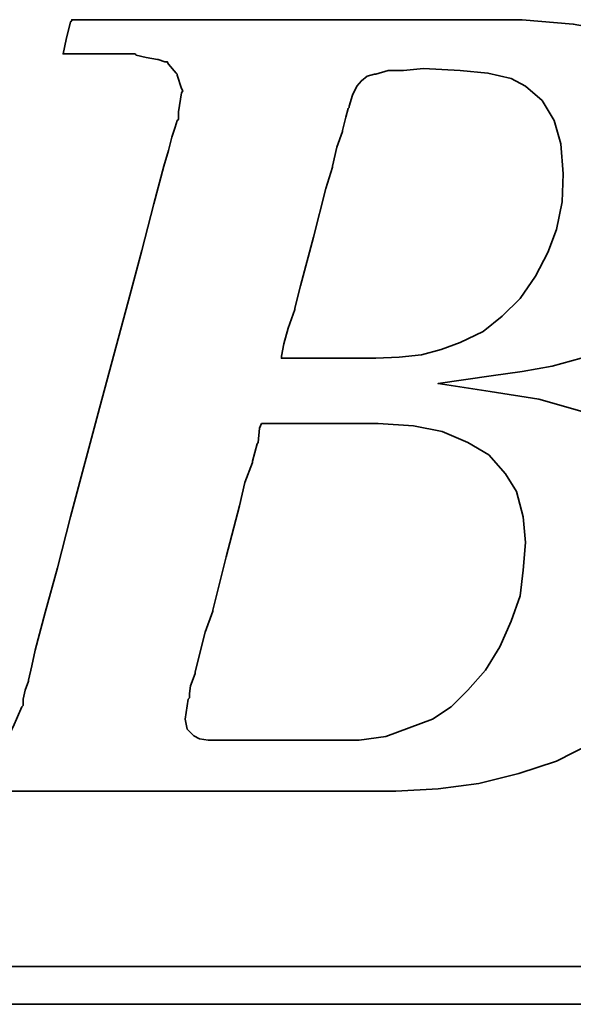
# Model space of a CAD drawing. Header units: inches. Extents: x 12 to 356, y 100 to 267.
# Tile 26 of 47: x 280.58 to 283.75, y 189.04 to 194.67. Entities that reach past the tile are written whole.
import ezdxf

# ---------------------------------------------------------------- set-up
doc = ezdxf.new("R2010")
doc.units = ezdxf.units.IN
doc.header["$LTSCALE"] = 0.25
doc.layers.add('DIM', color=4, linetype='Continuous')
doc.layers.add('layer 1', color=7, linetype='Continuous')

# ---------------------------------------------------------------- blocks, each defined once
blk = doc.blocks.new('TBI MOTION logo(完整正式版)')
at = {"layer": 'layer 1', "color": 22, "lineweight": 35}
for points, knots in [([(-64.65375, -6.86375), (-64.65375, -6.86375), (-64.84375, -7.29625), (-64.84375, -7.29625), (-64.84375, -7.29625), (-64.84375, -7.29625), (-64.86875, -7.34375), (-64.86875, -7.34375), (-64.86875, -7.34375), (-64.86875, -7.34375), (-64.86875, -7.36875), (-64.86875, -7.36875), (-64.86875, -7.36875), (-64.86875, -7.36875), (-65.15375, -7.65375), (-65.15375, -7.65375), (-65.15375, -7.65375), (-65.15375, -7.65375), (-65.17875, -7.65375), (-65.17875, -7.65375), (-65.17875, -7.65375), (-65.17875, -7.65375), (-65.20375, -7.67875), (-65.20375, -7.67875), (-65.20375, -7.67875), (-65.20375, -7.67875), (-65.58875, -7.87125), (-65.58875, -7.87125), (-65.58875, -7.87125), (-65.58875, -7.87125), (-65.63375, -7.87125), (-65.63375, -7.87125), (-65.63375, -7.87125), (-65.63375, -7.87125), (-65.65875, -7.89375), (-65.65875, -7.89375), (-65.65875, -7.89375), (-65.65875, -7.89375), (-66.09375, -7.94375), (-66.09375, -7.94375), (-66.09375, -7.94375), (-66.09375, -7.94375), (-66.11375, -7.94375), (-66.11375, -7.94375), (-66.11375, -7.94375), (-66.11375, -7.94375), (-66.16375, -7.94375), (-66.16375, -7.94375), (-66.16375, -7.94375), (-66.16375, -7.94375), (-66.30875, -7.94375), (-66.30875, -7.94375), (-66.30875, -7.94375), (-66.30875, -7.94375), (-66.69375, -7.94375), (-66.69375, -7.94375), (-66.69375, -7.94375), (-66.69375, -7.94375), (-67.07375, -7.94375), (-67.07375, -7.94375), (-67.07375, -7.94375), (-67.07375, -7.94375), (-67.12375, -7.94375), (-67.12375, -7.94375), (-67.12375, -7.94375), (-67.12375, -7.94375), (-67.12375, -7.96625), (-67.12375, -7.96625), (-67.12375, -7.96625), (-67.12375, -7.96625), (-67.14875, -7.99125), (-67.14875, -7.99125), (-67.14875, -7.99125), (-67.14875, -7.99125), (-67.24375, -8.34875), (-67.24375, -8.34875), (-67.24375, -8.34875), (-67.24375, -8.34875), (-67.31375, -8.68625), (-67.31375, -8.68625), (-67.31375, -8.68625), (-67.31375, -8.68625), (-67.26875, -8.68625), (-67.26875, -8.68625), (-67.26875, -8.68625), (-67.26875, -8.68625), (-67.07375, -8.68625), (-67.07375, -8.68625), (-67.07375, -8.68625), (-67.07375, -8.68625), (-66.54875, -8.68625), (-66.54875, -8.68625), (-66.54875, -8.68625), (-66.54875, -8.68625), (-65.82625, -8.68625), (-65.82625, -8.68625), (-65.82625, -8.68625), (-65.82625, -8.68625), (-65.01375, -8.68625), (-65.01375, -8.68625), (-65.01375, -8.68625), (-65.01375, -8.68625), (-64.05375, -8.68625), (-64.05375, -8.68625), (-64.05375, -8.68625), (-64.05375, -8.68625), (-62.08375, -8.68625), (-62.08375, -8.68625), (-62.08375, -8.68625), (-62.08375, -8.68625), (-60.06875, -8.68625), (-60.06875, -8.68625), (-60.06875, -8.68625), (-60.06875, -8.68625), (-59.10875, -8.68625), (-59.10875, -8.68625), (-59.10875, -8.68625), (-59.10875, -8.68625), (-58.29375, -8.68625), (-58.29375, -8.68625), (-58.29375, -8.68625), (-58.29375, -8.68625), (-57.57375, -8.68625), (-57.57375, -8.68625), (-57.57375, -8.68625), (-57.57375, -8.68625), (-57.04875, -8.68625), (-57.04875, -8.68625), (-57.04875, -8.68625), (-57.04875, -8.68625), (-56.85375, -8.68625), (-56.85375, -8.68625), (-56.85375, -8.68625), (-56.85375, -8.68625), (-56.70875, -8.68625), (-56.70875, -8.68625), (-56.70875, -8.68625), (-56.70875, -8.68625), (-56.61375, -8.68625), (-56.61375, -8.68625), (-56.61375, -8.68625), (-56.61375, -8.68625), (-56.56875, -8.68625), (-56.56875, -8.68625), (-56.56875, -8.68625), (-56.56875, -8.68625), (-55.65375, -8.63875), (-55.65375, -8.63875), (-55.65375, -8.63875), (-55.65375, -8.63875), (-54.76875, -8.51875), (-54.76875, -8.51875), (-54.76875, -8.51875), (-54.76875, -8.51875), (-53.90375, -8.30375), (-53.90375, -8.30375), (-53.90375, -8.30375), (-53.90375, -8.30375), (-53.08875, -8.03875), (-53.08875, -8.03875), (-53.08875, -8.03875), (-53.08875, -8.03875), (-52.34375, -7.65375), (-52.34375, -7.65375), (-52.34375, -7.65375), (-52.34375, -7.65375), (-51.69875, -7.29625), (-51.69875, -7.29625), (-51.69875, -7.29625), (-51.69875, -7.29625), (-51.21875, -6.91125), (-51.21875, -6.91125), (-51.21875, -6.91125), (-51.21875, -6.91125), (-50.83375, -6.50375), (-50.83375, -6.50375), (-50.83375, -6.50375), (-50.83375, -6.50375), (-50.44875, -5.94875), (-50.44875, -5.94875), (-50.44875, -5.94875), (-50.44875, -5.94875), (-50.13875, -5.30375), (-50.13875, -5.30375), (-50.13875, -5.30375), (-50.13875, -5.30375), (-49.99375, -4.65375), (-49.99375, -4.65375), (-49.99375, -4.65375), (-49.99375, -4.65375), (-49.92375, -3.98375), (-49.92375, -3.98375), (-49.92375, -3.98375), (-49.92375, -3.98375), (-49.99375, -3.19374), (-49.99375, -3.19374), (-49.99375, -3.19374), (-49.99375, -3.19374), (-50.23374, -2.44874), (-50.23374, -2.44874), (-50.23374, -2.44874), (-50.23374, -2.44874), (-50.59375, -1.87374), (-50.59375, -1.87374), (-50.59375, -1.87374), (-50.59375, -1.87374), (-51.09875, -1.31874), (-51.09875, -1.31874), (-51.09875, -1.31874), (-51.09875, -1.31874), (-51.74375, -0.81875), (-51.74375, -0.81875), (-51.74375, -0.81875), (-51.74375, -0.81875), (-52.53875, -0.48125), (-52.53875, -0.48125), (-52.53875, -0.48125), (-52.53875, -0.48125), (-53.47375, -0.21875), (-53.47375, -0.21875), (-53.47375, -0.21875), (-53.47375, -0.21875), (-54.52875, -0.04874), (-54.52875, -0.04874), (-54.52875, -0.04874), (-54.52875, -0.04874), (-55.65375, 0.12125), (-55.65375, 0.12125), (-55.65375, 0.12125), (-55.65375, 0.12125), (-54.50375, 0.28624), (-54.50375, 0.28624), (-54.50375, 0.28624), (-54.50375, 0.28624), (-53.83375, 0.38124), (-53.83375, 0.38124), (-53.83375, 0.38124), (-53.83375, 0.38124), (-53.18375, 0.50125), (-53.18375, 0.50125), (-53.18375, 0.50125), (-53.18375, 0.50125), (-52.55875, 0.66874), (-52.55875, 0.66874), (-52.55875, 0.66874), (-52.55875, 0.66874), (-52.03375, 0.86124), (-52.03375, 0.86124), (-52.03375, 0.86124), (-52.03375, 0.86124), (-51.50374, 1.03124), (-51.50374, 1.03124), (-51.50374, 1.03124), (-51.50374, 1.03124), (-51.09875, 1.27125), (-51.09875, 1.27125), (-51.09875, 1.27125), (-51.09875, 1.27125), (-50.71375, 1.48624), (-50.71375, 1.48624), (-50.71375, 1.48624), (-50.71375, 1.48624), (-50.37625, 1.77625), (-50.37625, 1.77625), (-50.37625, 1.77625), (-50.37625, 1.77625), (-49.82375, 2.37625), (-49.82375, 2.37625), (-49.82375, 2.37625), (-49.82375, 2.37625), (-49.41875, 2.99625), (-49.41875, 2.99625), (-49.41875, 2.99625), (-49.41875, 2.99625), (-49.22375, 3.76625), (-49.22375, 3.76625), (-49.22375, 3.76625), (-49.22375, 3.76625), (-49.15375, 4.50874), (-49.15375, 4.50874), (-49.15375, 4.50874), (-49.15375, 4.50874), (-49.20375, 5.25125), (-49.20375, 5.25125), (-49.20375, 5.25125), (-49.20375, 5.25125), (-49.41875, 5.92625), (-49.41875, 5.92625), (-49.41875, 5.92625), (-49.41875, 5.92625), (-49.77875, 6.47625), (-49.77875, 6.47625), (-49.77875, 6.47625), (-49.77875, 6.47625), (-50.33125, 7.02624), (-50.33125, 7.02624), (-50.33125, 7.02624), (-50.33125, 7.02624), (-51.00125, 7.43625), (-51.00125, 7.43625), (-51.00125, 7.43625), (-51.00125, 7.43625), (-51.79375, 7.72625), (-51.79375, 7.72625), (-51.79375, 7.72625), (-51.79375, 7.72625), (-52.72875, 7.89124), (-52.72875, 7.89124), (-52.72875, 7.89124), (-52.72875, 7.89124), (-53.83375, 7.98625), (-53.83375, 7.98625), (-53.83375, 7.98625), (-53.83375, 7.98625), (-53.92875, 7.98625), (-53.92875, 7.98625), (-53.92875, 7.98625), (-53.92875, 7.98625), (-54.26375, 7.98625), (-54.26375, 7.98625), (-54.26375, 7.98625), (-54.26375, 7.98625), (-54.74375, 7.98625), (-54.74375, 7.98625), (-54.74375, 7.98625), (-54.74375, 7.98625), (-55.36875, 7.98625), (-55.36875, 7.98625), (-55.36875, 7.98625), (-55.36875, 7.98625), (-56.13375, 7.98625), (-56.13375, 7.98625), (-56.13375, 7.98625), (-56.13375, 7.98625), (-56.94875, 7.98625), (-56.94875, 7.98625), (-56.94875, 7.98625), (-56.94875, 7.98625), (-58.77625, 7.98625), (-58.77625, 7.98625), (-58.77625, 7.98625), (-58.77625, 7.98625), (-60.59875, 7.98625), (-60.59875, 7.98625), (-60.59875, 7.98625), (-60.59875, 7.98625), (-61.41375, 7.98625), (-61.41375, 7.98625), (-61.41375, 7.98625), (-61.41375, 7.98625), (-62.17875, 7.98625), (-62.17875, 7.98625), (-62.17875, 7.98625), (-62.17875, 7.98625), (-62.80375, 7.98625), (-62.80375, 7.98625), (-62.80375, 7.98625), (-62.80375, 7.98625), (-63.30625, 7.98625), (-63.30625, 7.98625), (-63.30625, 7.98625), (-63.30625, 7.98625), (-63.57375, 7.98625), (-63.57375, 7.98625), (-63.57375, 7.98625), (-63.57375, 7.98625), (-63.57375, 7.96375), (-63.57375, 7.96375), (-63.57375, 7.96375), (-63.57375, 7.96375), (-63.59875, 7.94125), (-63.59875, 7.94125), (-63.59875, 7.94125), (-63.59875, 7.94125), (-63.69375, 7.55625), (-63.69375, 7.55625), (-63.69375, 7.55625), (-63.69375, 7.55625), (-63.76375, 7.24624), (-63.76375, 7.24624), (-63.76375, 7.24624), (-63.76375, 7.24624), (-63.23875, 7.24624), (-63.23875, 7.24624), (-63.23875, 7.24624), (-63.23875, 7.24624), (-62.75875, 7.24624), (-62.75875, 7.24624), (-62.75875, 7.24624), (-62.75875, 7.24624), (-62.61125, 7.24624), (-62.61125, 7.24624), (-62.61125, 7.24624), (-62.61125, 7.24624), (-62.56625, 7.24624), (-62.56625, 7.24624), (-62.56625, 7.24624), (-62.56625, 7.24624), (-62.22875, 7.24624), (-62.22875, 7.24624), (-62.22875, 7.24624), (-62.22875, 7.24624), (-62.20375, 7.24624), (-62.20375, 7.24624), (-62.20375, 7.24624), (-62.20375, 7.24624), (-62.17875, 7.21875), (-62.17875, 7.21875), (-62.17875, 7.21875), (-62.17875, 7.21875), (-61.96375, 7.17125), (-61.96375, 7.17125), (-61.96375, 7.17125), (-61.96375, 7.17125), (-61.72375, 7.12624), (-61.72375, 7.12624), (-61.72375, 7.12624), (-61.72375, 7.12624), (-61.70375, 7.12624), (-61.70375, 7.12624), (-61.70375, 7.12624), (-61.70375, 7.12624), (-61.55875, 7.07624), (-61.55875, 7.07624), (-61.55875, 7.07624), (-61.55875, 7.07624), (-61.50875, 7.07624), (-61.50875, 7.07624), (-61.50875, 7.07624), (-61.50875, 7.07624), (-61.48375, 7.02624), (-61.48375, 7.02624), (-61.48375, 7.02624), (-61.48375, 7.02624), (-61.31875, 6.83375), (-61.31875, 6.83375), (-61.31875, 6.83375), (-61.31875, 6.83375), (-61.29375, 6.81125), (-61.29375, 6.81125), (-61.29375, 6.81125), (-61.29375, 6.81125), (-61.29375, 6.78625), (-61.29375, 6.78625), (-61.29375, 6.78625), (-61.29375, 6.78625), (-61.19875, 6.50124), (-61.19875, 6.50124), (-61.19875, 6.50124), (-61.19875, 6.50124), (-61.17375, 6.45124), (-61.17375, 6.45124), (-61.17375, 6.45124), (-61.17375, 6.45124), (-61.19875, 6.40625), (-61.19875, 6.40625), (-61.19875, 6.40625), (-61.19875, 6.40625), (-61.26875, 5.99624), (-61.26875, 5.99624), (-61.26875, 5.99624), (-61.26875, 5.99624), (-61.26875, 5.85125), (-61.26875, 5.85125), (-61.26875, 5.85125), (-61.26875, 5.85125), (-61.26875, 5.82625), (-61.26875, 5.82625), (-61.26875, 5.82625), (-61.26875, 5.82625), (-61.29375, 5.80625), (-61.29375, 5.80625), (-61.29375, 5.80625), (-61.29375, 5.80625), (-61.34125, 5.66125), (-61.34125, 5.66125), (-61.34125, 5.66125), (-61.34125, 5.66125), (-61.41375, 5.44625), (-61.41375, 5.44625), (-61.41375, 5.44625), (-61.41375, 5.44625), (-61.48375, 5.15625), (-61.48375, 5.15625), (-61.48375, 5.15625), (-61.48375, 5.15625), (-61.58375, 4.82124), (-61.58375, 4.82124), (-61.58375, 4.82124), (-61.58375, 4.82124), (-61.79875, 4.00375), (-61.79875, 4.00375), (-61.79875, 4.00375), (-61.79875, 4.00375), (-62.05875, 2.99625), (-62.05875, 2.99625), (-62.05875, 2.99625), (-62.05875, 2.99625), (-62.34875, 1.91625), (-62.34875, 1.91625), (-62.34875, 1.91625), (-62.34875, 1.91625), (-62.97375, -0.41124), (-62.97375, -0.41124), (-62.97375, -0.41124), (-62.97375, -0.41124), (-63.59875, -2.75875), (-63.59875, -2.75875), (-63.59875, -2.75875), (-63.59875, -2.75875), (-63.88375, -3.86374), (-63.88375, -3.86374), (-63.88375, -3.86374), (-63.88375, -3.86374), (-64.14875, -4.82374), (-64.14875, -4.82374), (-64.14875, -4.82374), (-64.14875, -4.82374), (-64.36375, -5.64125), (-64.36375, -5.64125), (-64.36375, -5.64125), (-64.36375, -5.64125), (-64.43625, -5.97625), (-64.43625, -5.97625), (-64.43625, -5.97625), (-64.43625, -5.97625), (-64.50875, -6.28625), (-64.50875, -6.28625), (-64.50875, -6.28625), (-64.50875, -6.28625), (-64.50875, -6.30875), (-64.50875, -6.30875), (-64.50875, -6.30875), (-64.50875, -6.30875), (-64.57875, -6.50375), (-64.57875, -6.50375), (-64.57875, -6.50375), (-64.57875, -6.50375), (-64.62875, -6.69625), (-64.62875, -6.69625), (-64.62875, -6.69625), (-64.62875, -6.69625), (-64.62875, -6.76875), (-64.62875, -6.76875), (-64.62875, -6.76875), (-64.62875, -6.76875), (-64.62875, -6.81375), (-64.62875, -6.81375), (-64.62875, -6.81375), (-64.62875, -6.81375), (-64.62875, -6.83875), (-64.62875, -6.83875), (-64.62875, -6.83875), (-64.62875, -6.83875), (-64.65375, -6.86375), (-64.65375, -6.86375)], [0, 0, 0, 0, 0.00719424, 0.00719424, 0.00719424, 0.00719424, 0.01438849, 0.01438849, 0.01438849, 0.01438849, 0.02158273, 0.02158273, 0.02158273, 0.02158273, 0.02877698, 0.02877698, 0.02877698, 0.02877698, 0.03597122, 0.03597122, 0.03597122, 0.03597122, 0.04316547, 0.04316547, 0.04316547, 0.04316547, 0.05035971, 0.05035971, 0.05035971, 0.05035971, 0.05755396, 0.05755396, 0.05755396, 0.05755396, 0.0647482, 0.0647482, 0.0647482, 0.0647482, 0.07194245, 0.07194245, 0.07194245, 0.07194245, 0.07913669, 0.07913669, 0.07913669, 0.07913669, 0.08633094, 0.08633094, 0.08633094, 0.08633094, 0.09352518, 0.09352518, 0.09352518, 0.09352518, 0.10071942, 0.10071942, 0.10071942, 0.10071942, 0.10791367, 0.10791367, 0.10791367, 0.10791367, 0.11510791, 0.11510791, 0.11510791, 0.11510791, 0.12230216, 0.12230216, 0.12230216, 0.12230216, 0.1294964, 0.1294964, 0.1294964, 0.1294964, 0.13669065, 0.13669065, 0.13669065, 0.13669065, 0.14388489, 0.14388489, 0.14388489, 0.14388489, 0.15107914, 0.15107914, 0.15107914, 0.15107914, 0.15827338, 0.15827338, 0.15827338, 0.15827338, 0.16546763, 0.16546763, 0.16546763, 0.16546763, 0.17266187, 0.17266187, 0.17266187, 0.17266187, 0.17985612, 0.17985612, 0.17985612, 0.17985612, 0.18705036, 0.18705036, 0.18705036, 0.18705036, 0.1942446, 0.1942446, 0.1942446, 0.1942446, 0.20143885, 0.20143885, 0.20143885, 0.20143885, 0.20863309, 0.20863309, 0.20863309, 0.20863309, 0.21582734, 0.21582734, 0.21582734, 0.21582734, 0.22302158, 0.22302158, 0.22302158, 0.22302158, 0.23021583, 0.23021583, 0.23021583, 0.23021583, 0.23741007, 0.23741007, 0.23741007, 0.23741007, 0.24460432, 0.24460432, 0.24460432, 0.24460432, 0.25179856, 0.25179856, 0.25179856, 0.25179856, 0.25899281, 0.25899281, 0.25899281, 0.25899281, 0.26618705, 0.26618705, 0.26618705, 0.26618705, 0.27338129, 0.27338129, 0.27338129, 0.27338129, 0.28057554, 0.28057554, 0.28057554, 0.28057554, 0.28776978, 0.28776978, 0.28776978, 0.28776978, 0.29496403, 0.29496403, 0.29496403, 0.29496403, 0.30215827, 0.30215827, 0.30215827, 0.30215827, 0.30935252, 0.30935252, 0.30935252, 0.30935252, 0.31654676, 0.31654676, 0.31654676, 0.31654676, 0.32374101, 0.32374101, 0.32374101, 0.32374101, 0.33093525, 0.33093525, 0.33093525, 0.33093525, 0.3381295, 0.3381295, 0.3381295, 0.3381295, 0.34532374, 0.34532374, 0.34532374, 0.34532374, 0.35251799, 0.35251799, 0.35251799, 0.35251799, 0.35971223, 0.35971223, 0.35971223, 0.35971223, 0.36690647, 0.36690647, 0.36690647, 0.36690647, 0.37410072, 0.37410072, 0.37410072, 0.37410072, 0.38129496, 0.38129496, 0.38129496, 0.38129496, 0.38848921, 0.38848921, 0.38848921, 0.38848921, 0.39568345, 0.39568345, 0.39568345, 0.39568345, 0.4028777, 0.4028777, 0.4028777, 0.4028777, 0.41007194, 0.41007194, 0.41007194, 0.41007194, 0.41726619, 0.41726619, 0.41726619, 0.41726619, 0.42446043, 0.42446043, 0.42446043, 0.42446043, 0.43165468, 0.43165468, 0.43165468, 0.43165468, 0.43884892, 0.43884892, 0.43884892, 0.43884892, 0.44604317, 0.44604317, 0.44604317, 0.44604317, 0.45323741, 0.45323741, 0.45323741, 0.45323741, 0.46043165, 0.46043165, 0.46043165, 0.46043165, 0.4676259, 0.4676259, 0.4676259, 0.4676259, 0.47482014, 0.47482014, 0.47482014, 0.47482014, 0.48201439, 0.48201439, 0.48201439, 0.48201439, 0.48920863, 0.48920863, 0.48920863, 0.48920863, 0.49640288, 0.49640288, 0.49640288, 0.49640288, 0.50359712, 0.50359712, 0.50359712, 0.50359712, 0.51079137, 0.51079137, 0.51079137, 0.51079137, 0.51798561, 0.51798561, 0.51798561, 0.51798561, 0.52517986, 0.52517986, 0.52517986, 0.52517986, 0.5323741, 0.5323741, 0.5323741, 0.5323741, 0.53956835, 0.53956835, 0.53956835, 0.53956835, 0.54676259, 0.54676259, 0.54676259, 0.54676259, 0.55395683, 0.55395683, 0.55395683, 0.55395683, 0.56115108, 0.56115108, 0.56115108, 0.56115108, 0.56834532, 0.56834532, 0.56834532, 0.56834532, 0.57553957, 0.57553957, 0.57553957, 0.57553957, 0.58273381, 0.58273381, 0.58273381, 0.58273381, 0.58992806, 0.58992806, 0.58992806, 0.58992806, 0.5971223, 0.5971223, 0.5971223, 0.5971223, 0.60431655, 0.60431655, 0.60431655, 0.60431655, 0.61151079, 0.61151079, 0.61151079, 0.61151079, 0.61870504, 0.61870504, 0.61870504, 0.61870504, 0.62589928, 0.62589928, 0.62589928, 0.62589928, 0.63309353, 0.63309353, 0.63309353, 0.63309353, 0.64028777, 0.64028777, 0.64028777, 0.64028777, 0.64748201, 0.64748201, 0.64748201, 0.64748201, 0.65467626, 0.65467626, 0.65467626, 0.65467626, 0.6618705, 0.6618705, 0.6618705, 0.6618705, 0.66906475, 0.66906475, 0.66906475, 0.66906475, 0.67625899, 0.67625899, 0.67625899, 0.67625899, 0.68345324, 0.68345324, 0.68345324, 0.68345324, 0.69064748, 0.69064748, 0.69064748, 0.69064748, 0.69784173, 0.69784173, 0.69784173, 0.69784173, 0.70503597, 0.70503597, 0.70503597, 0.70503597, 0.71223022, 0.71223022, 0.71223022, 0.71223022, 0.71942446, 0.71942446, 0.71942446, 0.71942446, 0.72661871, 0.72661871, 0.72661871, 0.72661871, 0.73381295, 0.73381295, 0.73381295, 0.73381295, 0.74100719, 0.74100719, 0.74100719, 0.74100719, 0.74820144, 0.74820144, 0.74820144, 0.74820144, 0.75539568, 0.75539568, 0.75539568, 0.75539568, 0.76258993, 0.76258993, 0.76258993, 0.76258993, 0.76978417, 0.76978417, 0.76978417, 0.76978417, 0.77697842, 0.77697842, 0.77697842, 0.77697842, 0.78417266, 0.78417266, 0.78417266, 0.78417266, 0.79136691, 0.79136691, 0.79136691, 0.79136691, 0.79856115, 0.79856115, 0.79856115, 0.79856115, 0.8057554, 0.8057554, 0.8057554, 0.8057554, 0.81294964, 0.81294964, 0.81294964, 0.81294964, 0.82014388, 0.82014388, 0.82014388, 0.82014388, 0.82733813, 0.82733813, 0.82733813, 0.82733813, 0.83453237, 0.83453237, 0.83453237, 0.83453237, 0.84172662, 0.84172662, 0.84172662, 0.84172662, 0.84892086, 0.84892086, 0.84892086, 0.84892086, 0.85611511, 0.85611511, 0.85611511, 0.85611511, 0.86330935, 0.86330935, 0.86330935, 0.86330935, 0.8705036, 0.8705036, 0.8705036, 0.8705036, 0.87769784, 0.87769784, 0.87769784, 0.87769784, 0.88489209, 0.88489209, 0.88489209, 0.88489209, 0.89208633, 0.89208633, 0.89208633, 0.89208633, 0.89928058, 0.89928058, 0.89928058, 0.89928058, 0.90647482, 0.90647482, 0.90647482, 0.90647482, 0.91366906, 0.91366906, 0.91366906, 0.91366906, 0.92086331, 0.92086331, 0.92086331, 0.92086331, 0.92805755, 0.92805755, 0.92805755, 0.92805755, 0.9352518, 0.9352518, 0.9352518, 0.9352518, 0.94244604, 0.94244604, 0.94244604, 0.94244604, 0.94964029, 0.94964029, 0.94964029, 0.94964029, 0.95683453, 0.95683453, 0.95683453, 0.95683453, 0.96402878, 0.96402878, 0.96402878, 0.96402878, 0.97122302, 0.97122302, 0.97122302, 0.97122302, 0.97841727, 0.97841727, 0.97841727, 0.97841727, 0.98561151, 0.98561151, 0.98561151, 0.98561151, 0.99280576, 0.99280576, 0.99280576, 0.99280576, 1, 1, 1, 1]), ([(-57.50375, 6.35625), (-57.50375, 6.35625), (-57.57375, 6.11625), (-57.57375, 6.11625), (-57.57375, 6.11625), (-57.57375, 6.11625), (-57.57375, 6.09125), (-57.57375, 6.09125), (-57.57375, 6.09125), (-57.57375, 6.09125), (-57.59875, 6.06625), (-57.59875, 6.06625), (-57.59875, 6.06625), (-57.59875, 6.06625), (-57.64875, 5.87625), (-57.64875, 5.87625), (-57.64875, 5.87625), (-57.64875, 5.87625), (-57.71875, 5.58875), (-57.71875, 5.58875), (-57.71875, 5.58875), (-57.71875, 5.58875), (-57.71875, 5.56625), (-57.71875, 5.56625), (-57.71875, 5.56625), (-57.71875, 5.56625), (-57.83875, 5.23125), (-57.83875, 5.23125), (-57.83875, 5.23125), (-57.83875, 5.23125), (-57.93625, 4.82124), (-57.93625, 4.82124), (-57.93625, 4.82124), (-57.93625, 4.82124), (-57.93625, 4.79624), (-57.93625, 4.79624), (-57.93625, 4.79624), (-57.93625, 4.79624), (-58.07875, 4.34125), (-58.07875, 4.34125), (-58.07875, 4.34125), (-58.07875, 4.34125), (-58.34375, 3.28625), (-58.34375, 3.28625), (-58.34375, 3.28625), (-58.34375, 3.28625), (-58.62875, 2.23124), (-58.62875, 2.23124), (-58.62875, 2.23124), (-58.62875, 2.23124), (-58.74875, 1.75125), (-58.74875, 1.75125), (-58.74875, 1.75125), (-58.74875, 1.75125), (-58.74875, 1.72625), (-58.74875, 1.72625), (-58.74875, 1.72625), (-58.74875, 1.72625), (-58.89375, 1.31625), (-58.89375, 1.31625), (-58.89375, 1.31625), (-58.89375, 1.31625), (-58.98875, 0.98124), (-58.98875, 0.98124), (-58.98875, 0.98124), (-58.98875, 0.98124), (-59.03875, 0.71625), (-59.03875, 0.71625), (-59.03875, 0.71625), (-59.03875, 0.71625), (-59.03875, 0.66874), (-59.03875, 0.66874), (-59.03875, 0.66874), (-59.03875, 0.66874), (-58.91875, 0.66874), (-58.91875, 0.66874), (-58.91875, 0.66874), (-58.91875, 0.66874), (-58.53375, 0.66874), (-58.53375, 0.66874), (-58.53375, 0.66874), (-58.53375, 0.66874), (-58.10375, 0.66874), (-58.10375, 0.66874), (-58.10375, 0.66874), (-58.10375, 0.66874), (-57.66875, 0.66874), (-57.66875, 0.66874), (-57.66875, 0.66874), (-57.66875, 0.66874), (-57.33375, 0.66874), (-57.33375, 0.66874), (-57.33375, 0.66874), (-57.33375, 0.66874), (-57.09375, 0.66874), (-57.09375, 0.66874), (-57.09375, 0.66874), (-57.09375, 0.66874), (-56.99875, 0.66874), (-56.99875, 0.66874), (-56.99875, 0.66874), (-56.99875, 0.66874), (-56.49375, 0.69374), (-56.49375, 0.69374), (-56.49375, 0.69374), (-56.49375, 0.69374), (-56.01375, 0.74374), (-56.01375, 0.74374), (-56.01375, 0.74374), (-56.01375, 0.74374), (-55.58375, 0.86124), (-55.58375, 0.86124), (-55.58375, 0.86124), (-55.58375, 0.86124), (-55.17375, 1.00624), (-55.17375, 1.00624), (-55.17375, 1.00624), (-55.17375, 1.00624), (-54.67375, 1.24625), (-54.67375, 1.24625), (-54.67375, 1.24625), (-54.67375, 1.24625), (-54.26375, 1.58124), (-54.26375, 1.58124), (-54.26375, 1.58124), (-54.26375, 1.58124), (-53.87875, 1.96374), (-53.87875, 1.96374), (-53.87875, 1.96374), (-53.87875, 1.96374), (-53.54375, 2.44625), (-53.54375, 2.44625), (-53.54375, 2.44625), (-53.54375, 2.44625), (-53.27875, 2.95125), (-53.27875, 2.95125), (-53.27875, 2.95125), (-53.27875, 2.95125), (-53.08875, 3.45124), (-53.08875, 3.45124), (-53.08875, 3.45124), (-53.08875, 3.45124), (-52.96875, 4.05124), (-52.96875, 4.05124), (-52.96875, 4.05124), (-52.96875, 4.05124), (-52.94375, 4.65125), (-52.94375, 4.65125), (-52.94375, 4.65125), (-52.94375, 4.65125), (-52.99375, 5.30125), (-52.99375, 5.30125), (-52.99375, 5.30125), (-52.99375, 5.30125), (-53.13875, 5.80625), (-53.13875, 5.80625), (-53.13875, 5.80625), (-53.13875, 5.80625), (-53.39875, 6.23625), (-53.39875, 6.23625), (-53.39875, 6.23625), (-53.39875, 6.23625), (-53.75875, 6.54875), (-53.75875, 6.54875), (-53.75875, 6.54875), (-53.75875, 6.54875), (-54.07375, 6.71625), (-54.07375, 6.71625), (-54.07375, 6.71625), (-54.07375, 6.71625), (-54.57375, 6.83375), (-54.57375, 6.83375), (-54.57375, 6.83375), (-54.57375, 6.83375), (-55.17375, 6.88625), (-55.17375, 6.88625), (-55.17375, 6.88625), (-55.17375, 6.88625), (-55.96875, 6.93125), (-55.96875, 6.93125), (-55.96875, 6.93125), (-55.96875, 6.93125), (-56.39875, 6.88625), (-56.39875, 6.88625), (-56.39875, 6.88625), (-56.39875, 6.88625), (-56.42125, 6.88625), (-56.42125, 6.88625), (-56.42125, 6.88625), (-56.42125, 6.88625), (-56.73375, 6.88625), (-56.73375, 6.88625), (-56.73375, 6.88625), (-56.73375, 6.88625), (-56.99875, 6.81125), (-56.99875, 6.81125), (-56.99875, 6.81125), (-56.99875, 6.81125), (-57.02375, 6.81125), (-57.02375, 6.81125), (-57.02375, 6.81125), (-57.02375, 6.81125), (-57.18875, 6.76625), (-57.18875, 6.76625), (-57.18875, 6.76625), (-57.18875, 6.76625), (-57.30875, 6.66625), (-57.30875, 6.66625), (-57.30875, 6.66625), (-57.30875, 6.66625), (-57.40875, 6.54875), (-57.40875, 6.54875), (-57.40875, 6.54875), (-57.40875, 6.54875), (-57.50375, 6.35625), (-57.50375, 6.35625)], [0, 0, 0, 0, 0.01851852, 0.01851852, 0.01851852, 0.01851852, 0.03703704, 0.03703704, 0.03703704, 0.03703704, 0.05555556, 0.05555556, 0.05555556, 0.05555556, 0.07407407, 0.07407407, 0.07407407, 0.07407407, 0.09259259, 0.09259259, 0.09259259, 0.09259259, 0.11111111, 0.11111111, 0.11111111, 0.11111111, 0.12962963, 0.12962963, 0.12962963, 0.12962963, 0.14814815, 0.14814815, 0.14814815, 0.14814815, 0.16666667, 0.16666667, 0.16666667, 0.16666667, 0.18518519, 0.18518519, 0.18518519, 0.18518519, 0.2037037, 0.2037037, 0.2037037, 0.2037037, 0.22222222, 0.22222222, 0.22222222, 0.22222222, 0.24074074, 0.24074074, 0.24074074, 0.24074074, 0.25925926, 0.25925926, 0.25925926, 0.25925926, 0.27777778, 0.27777778, 0.27777778, 0.27777778, 0.2962963, 0.2962963, 0.2962963, 0.2962963, 0.31481481, 0.31481481, 0.31481481, 0.31481481, 0.33333333, 0.33333333, 0.33333333, 0.33333333, 0.35185185, 0.35185185, 0.35185185, 0.35185185, 0.37037037, 0.37037037, 0.37037037, 0.37037037, 0.38888889, 0.38888889, 0.38888889, 0.38888889, 0.40740741, 0.40740741, 0.40740741, 0.40740741, 0.42592593, 0.42592593, 0.42592593, 0.42592593, 0.44444444, 0.44444444, 0.44444444, 0.44444444, 0.46296296, 0.46296296, 0.46296296, 0.46296296, 0.48148148, 0.48148148, 0.48148148, 0.48148148, 0.5, 0.5, 0.5, 0.5, 0.51851852, 0.51851852, 0.51851852, 0.51851852, 0.53703704, 0.53703704, 0.53703704, 0.53703704, 0.55555556, 0.55555556, 0.55555556, 0.55555556, 0.57407407, 0.57407407, 0.57407407, 0.57407407, 0.59259259, 0.59259259, 0.59259259, 0.59259259, 0.61111111, 0.61111111, 0.61111111, 0.61111111, 0.62962963, 0.62962963, 0.62962963, 0.62962963, 0.64814815, 0.64814815, 0.64814815, 0.64814815, 0.66666667, 0.66666667, 0.66666667, 0.66666667, 0.68518519, 0.68518519, 0.68518519, 0.68518519, 0.7037037, 0.7037037, 0.7037037, 0.7037037, 0.72222222, 0.72222222, 0.72222222, 0.72222222, 0.74074074, 0.74074074, 0.74074074, 0.74074074, 0.75925926, 0.75925926, 0.75925926, 0.75925926, 0.77777778, 0.77777778, 0.77777778, 0.77777778, 0.7962963, 0.7962963, 0.7962963, 0.7962963, 0.81481481, 0.81481481, 0.81481481, 0.81481481, 0.83333333, 0.83333333, 0.83333333, 0.83333333, 0.85185185, 0.85185185, 0.85185185, 0.85185185, 0.87037037, 0.87037037, 0.87037037, 0.87037037, 0.88888889, 0.88888889, 0.88888889, 0.88888889, 0.90740741, 0.90740741, 0.90740741, 0.90740741, 0.92592593, 0.92592593, 0.92592593, 0.92592593, 0.94444444, 0.94444444, 0.94444444, 0.94444444, 0.96296296, 0.96296296, 0.96296296, 0.96296296, 0.98148148, 0.98148148, 0.98148148, 0.98148148, 1, 1, 1, 1]), ([(-61.03125, -6.57375), (-61.03125, -6.57375), (-61.03125, -6.67125), (-61.03125, -6.67125), (-61.03125, -6.67125), (-61.03125, -6.67125), (-61.05375, -6.69625), (-61.05375, -6.69625), (-61.05375, -6.69625), (-61.05375, -6.69625), (-61.12375, -7.12875), (-61.12375, -7.12875), (-61.12375, -7.12875), (-61.12375, -7.12875), (-61.07875, -7.34375), (-61.07875, -7.34375), (-61.07875, -7.34375), (-61.07875, -7.34375), (-60.93375, -7.48875), (-60.93375, -7.48875), (-60.93375, -7.48875), (-60.93375, -7.48875), (-60.81375, -7.55625), (-60.81375, -7.55625), (-60.81375, -7.55625), (-60.81375, -7.55625), (-60.62375, -7.58375), (-60.62375, -7.58375), (-60.62375, -7.58375), (-60.62375, -7.58375), (-60.30875, -7.58375), (-60.30875, -7.58375), (-60.30875, -7.58375), (-60.30875, -7.58375), (-59.97375, -7.58375), (-59.97375, -7.58375), (-59.97375, -7.58375), (-59.97375, -7.58375), (-59.87875, -7.58375), (-59.87875, -7.58375), (-59.87875, -7.58375), (-59.87875, -7.58375), (-59.63625, -7.58375), (-59.63625, -7.58375), (-59.63625, -7.58375), (-59.63625, -7.58375), (-58.96875, -7.58375), (-58.96875, -7.58375), (-58.96875, -7.58375), (-58.96875, -7.58375), (-58.29375, -7.58375), (-58.29375, -7.58375), (-58.29375, -7.58375), (-58.29375, -7.58375), (-58.05375, -7.58375), (-58.05375, -7.58375), (-58.05375, -7.58375), (-58.05375, -7.58375), (-57.98375, -7.58375), (-57.98375, -7.58375), (-57.98375, -7.58375), (-57.98375, -7.58375), (-57.35875, -7.58375), (-57.35875, -7.58375), (-57.35875, -7.58375), (-57.35875, -7.58375), (-56.78375, -7.50875), (-56.78375, -7.50875), (-56.78375, -7.50875), (-56.78375, -7.50875), (-56.27875, -7.31875), (-56.27875, -7.31875), (-56.27875, -7.31875), (-56.27875, -7.31875), (-55.77375, -7.12875), (-55.77375, -7.12875), (-55.77375, -7.12875), (-55.77375, -7.12875), (-55.36875, -6.86375), (-55.36875, -6.86375), (-55.36875, -6.86375), (-55.36875, -6.86375), (-55.00875, -6.50375), (-55.00875, -6.50375), (-55.00875, -6.50375), (-55.00875, -6.50375), (-54.62375, -6.06875), (-54.62375, -6.06875), (-54.62375, -6.06875), (-54.62375, -6.06875), (-54.31375, -5.56875), (-54.31375, -5.56875), (-54.31375, -5.56875), (-54.31375, -5.56875), (-54.07375, -5.01625), (-54.07375, -5.01625), (-54.07375, -5.01625), (-54.07375, -5.01625), (-53.87875, -4.46374), (-53.87875, -4.46374), (-53.87875, -4.46374), (-53.87875, -4.46374), (-53.80875, -3.91375), (-53.80875, -3.91375), (-53.80875, -3.91375), (-53.80875, -3.91375), (-53.75875, -3.31375), (-53.75875, -3.31375), (-53.75875, -3.31375), (-53.75875, -3.31375), (-53.80875, -2.75875), (-53.80875, -2.75875), (-53.80875, -2.75875), (-53.80875, -2.75875), (-53.95375, -2.20875), (-53.95375, -2.20875), (-53.95375, -2.20875), (-53.95375, -2.20875), (-54.19375, -1.82625), (-54.19375, -1.82625), (-54.19375, -1.82625), (-54.19375, -1.82625), (-54.55375, -1.41875), (-54.55375, -1.41875), (-54.55375, -1.41875), (-54.55375, -1.41875), (-55.00875, -1.15125), (-55.00875, -1.15125), (-55.00875, -1.15125), (-55.00875, -1.15125), (-55.56125, -0.91375), (-55.56125, -0.91375), (-55.56125, -0.91375), (-55.56125, -0.91375), (-56.18125, -0.79375), (-56.18125, -0.79375), (-56.18125, -0.79375), (-56.18125, -0.79375), (-56.94875, -0.74374), (-56.94875, -0.74374), (-56.94875, -0.74374), (-56.94875, -0.74374), (-56.99875, -0.74374), (-56.99875, -0.74374), (-56.99875, -0.74374), (-56.99875, -0.74374), (-57.09375, -0.74374), (-57.09375, -0.74374), (-57.09375, -0.74374), (-57.09375, -0.74374), (-57.38375, -0.74374), (-57.38375, -0.74374), (-57.38375, -0.74374), (-57.38375, -0.74374), (-57.76875, -0.74374), (-57.76875, -0.74374), (-57.76875, -0.74374), (-57.76875, -0.74374), (-58.24625, -0.74374), (-58.24625, -0.74374), (-58.24625, -0.74374), (-58.24625, -0.74374), (-58.72875, -0.74374), (-58.72875, -0.74374), (-58.72875, -0.74374), (-58.72875, -0.74374), (-59.20875, -0.74374), (-59.20875, -0.74374), (-59.20875, -0.74374), (-59.20875, -0.74374), (-59.46875, -0.74374), (-59.46875, -0.74374), (-59.46875, -0.74374), (-59.46875, -0.74374), (-59.51625, -0.83875), (-59.51625, -0.83875), (-59.51625, -0.83875), (-59.51625, -0.83875), (-59.54375, -1.15125), (-59.54375, -1.15125), (-59.54375, -1.15125), (-59.54375, -1.15125), (-59.56375, -1.17874), (-59.56375, -1.17874), (-59.56375, -1.17874), (-59.56375, -1.17874), (-59.66375, -1.55875), (-59.66375, -1.55875), (-59.66375, -1.55875), (-59.66375, -1.55875), (-59.66375, -1.58375), (-59.66375, -1.58375), (-59.66375, -1.58375), (-59.66375, -1.58375), (-59.82875, -2.01874), (-59.82875, -2.01874), (-59.82875, -2.01874), (-59.82875, -2.01874), (-59.94875, -2.52125), (-59.94875, -2.52125), (-59.94875, -2.52125), (-59.94875, -2.52125), (-60.23875, -3.62375), (-60.23875, -3.62375), (-60.23875, -3.62375), (-60.23875, -3.62375), (-60.52375, -4.77624), (-60.52375, -4.77624), (-60.52375, -4.77624), (-60.52375, -4.77624), (-60.52375, -4.79874), (-60.52375, -4.79874), (-60.52375, -4.79874), (-60.52375, -4.79874), (-60.69125, -5.25375), (-60.69125, -5.25375), (-60.69125, -5.25375), (-60.69125, -5.25375), (-60.81375, -5.73625), (-60.81375, -5.73625), (-60.81375, -5.73625), (-60.81375, -5.73625), (-60.90875, -6.11875), (-60.90875, -6.11875), (-60.90875, -6.11875), (-60.90875, -6.11875), (-60.90875, -6.14375), (-60.90875, -6.14375), (-60.90875, -6.14375), (-60.90875, -6.14375), (-61.00375, -6.40875), (-61.00375, -6.40875), (-61.00375, -6.40875), (-61.00375, -6.40875), (-61.03125, -6.57375), (-61.03125, -6.57375)], [0, 0, 0, 0, 0.01694915, 0.01694915, 0.01694915, 0.01694915, 0.03389831, 0.03389831, 0.03389831, 0.03389831, 0.05084746, 0.05084746, 0.05084746, 0.05084746, 0.06779661, 0.06779661, 0.06779661, 0.06779661, 0.08474576, 0.08474576, 0.08474576, 0.08474576, 0.10169492, 0.10169492, 0.10169492, 0.10169492, 0.11864407, 0.11864407, 0.11864407, 0.11864407, 0.13559322, 0.13559322, 0.13559322, 0.13559322, 0.15254237, 0.15254237, 0.15254237, 0.15254237, 0.16949153, 0.16949153, 0.16949153, 0.16949153, 0.18644068, 0.18644068, 0.18644068, 0.18644068, 0.20338983, 0.20338983, 0.20338983, 0.20338983, 0.22033898, 0.22033898, 0.22033898, 0.22033898, 0.23728814, 0.23728814, 0.23728814, 0.23728814, 0.25423729, 0.25423729, 0.25423729, 0.25423729, 0.27118644, 0.27118644, 0.27118644, 0.27118644, 0.28813559, 0.28813559, 0.28813559, 0.28813559, 0.30508475, 0.30508475, 0.30508475, 0.30508475, 0.3220339, 0.3220339, 0.3220339, 0.3220339, 0.33898305, 0.33898305, 0.33898305, 0.33898305, 0.3559322, 0.3559322, 0.3559322, 0.3559322, 0.37288136, 0.37288136, 0.37288136, 0.37288136, 0.38983051, 0.38983051, 0.38983051, 0.38983051, 0.40677966, 0.40677966, 0.40677966, 0.40677966, 0.42372881, 0.42372881, 0.42372881, 0.42372881, 0.44067797, 0.44067797, 0.44067797, 0.44067797, 0.45762712, 0.45762712, 0.45762712, 0.45762712, 0.47457627, 0.47457627, 0.47457627, 0.47457627, 0.49152542, 0.49152542, 0.49152542, 0.49152542, 0.50847458, 0.50847458, 0.50847458, 0.50847458, 0.52542373, 0.52542373, 0.52542373, 0.52542373, 0.54237288, 0.54237288, 0.54237288, 0.54237288, 0.55932203, 0.55932203, 0.55932203, 0.55932203, 0.57627119, 0.57627119, 0.57627119, 0.57627119, 0.59322034, 0.59322034, 0.59322034, 0.59322034, 0.61016949, 0.61016949, 0.61016949, 0.61016949, 0.62711864, 0.62711864, 0.62711864, 0.62711864, 0.6440678, 0.6440678, 0.6440678, 0.6440678, 0.66101695, 0.66101695, 0.66101695, 0.66101695, 0.6779661, 0.6779661, 0.6779661, 0.6779661, 0.69491525, 0.69491525, 0.69491525, 0.69491525, 0.71186441, 0.71186441, 0.71186441, 0.71186441, 0.72881356, 0.72881356, 0.72881356, 0.72881356, 0.74576271, 0.74576271, 0.74576271, 0.74576271, 0.76271186, 0.76271186, 0.76271186, 0.76271186, 0.77966102, 0.77966102, 0.77966102, 0.77966102, 0.79661017, 0.79661017, 0.79661017, 0.79661017, 0.81355932, 0.81355932, 0.81355932, 0.81355932, 0.83050847, 0.83050847, 0.83050847, 0.83050847, 0.84745763, 0.84745763, 0.84745763, 0.84745763, 0.86440678, 0.86440678, 0.86440678, 0.86440678, 0.88135593, 0.88135593, 0.88135593, 0.88135593, 0.89830508, 0.89830508, 0.89830508, 0.89830508, 0.91525424, 0.91525424, 0.91525424, 0.91525424, 0.93220339, 0.93220339, 0.93220339, 0.93220339, 0.94915254, 0.94915254, 0.94915254, 0.94915254, 0.96610169, 0.96610169, 0.96610169, 0.96610169, 0.98305085, 0.98305085, 0.98305085, 0.98305085, 1, 1, 1, 1]), ([(75.90875, -9.47875), (75.90875, -9.47875), (75.90875, -12.28625), (75.90875, -12.28625), (75.90875, -12.28625), (75.90875, -12.28625), (75.90875, -12.47875), (75.90875, -12.47875), (75.90875, -12.47875), (75.90875, -12.47875), (75.71625, -12.47875), (75.71625, -12.47875), (75.71625, -12.47875), (75.71625, -12.47875), (-88.32875, -12.47875), (-88.32875, -12.47875), (-88.32875, -12.47875), (-88.32875, -12.47875), (-88.32875, -13.29375), (-88.32875, -13.29375), (-88.32875, -13.29375), (-88.32875, -13.29375), (82.89125, -13.29375), (82.89125, -13.29375), (82.89125, -13.29375), (82.89125, -13.29375), (75.90875, -9.47875), (75.90875, -9.47875)], [0, 0, 0, 0, 0.14285714, 0.14285714, 0.14285714, 0.14285714, 0.28571429, 0.28571429, 0.28571429, 0.28571429, 0.42857143, 0.42857143, 0.42857143, 0.42857143, 0.57142857, 0.57142857, 0.57142857, 0.57142857, 0.71428571, 0.71428571, 0.71428571, 0.71428571, 0.85714286, 0.85714286, 0.85714286, 0.85714286, 1, 1, 1, 1])]:
    blk.add_open_spline(points, degree=3, knots=knots, dxfattribs=at)

msp = doc.modelspace()

# ---------------------------------------------------------------- block references
at = {"layer": 'DIM', "xscale": 0.2646000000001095, "yscale": 0.2645999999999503, "zscale": 0.2646}
msp.add_blockref('TBI MOTION logo(完整正式版)', (297.6989, 192.5557), dxfattribs=at)

doc.saveas('drawing.dxf')
